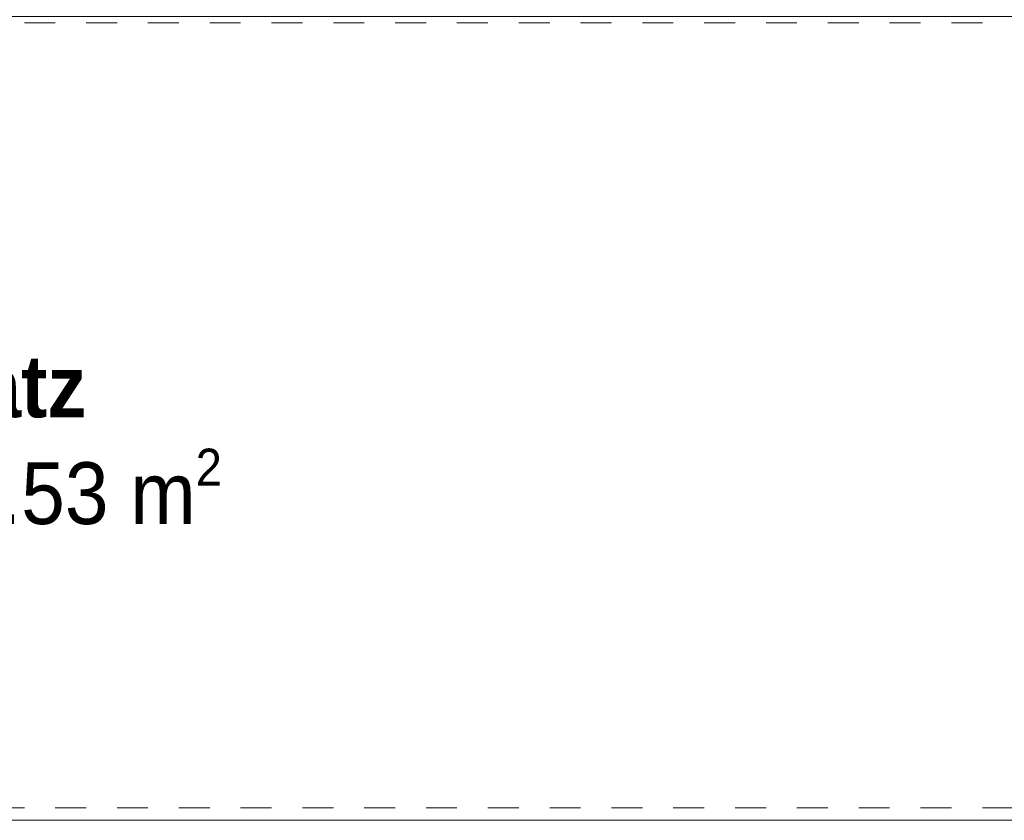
# Model space of a CAD drawing. Header units: metres. Extents: x -7.1 to 26.5, y -14.7 to 18.1.
# Tile 63 of 145: x 11.9 to 15.1, y -6.7 to -4.1. Entities that reach past the tile are written whole.
import ezdxf

# ---------------------------------------------------------------- set-up
doc = ezdxf.new("R2010")
doc.units = ezdxf.units.M
doc.linetypes.add('AUSGEZOGEN', pattern=[0])
doc.linetypes.add('STRICHLINIE_S4', pattern=[0.0055, 0.0035, -0.001, 0, -0.001])
for name, color, linetype in [('XR$1$030 Bodenaufbauten', 7, 'AUSGEZOGEN'), ('XR$1$080 Raumdefinitionen Kontur', 7, 'AUSGEZOGEN'), ('XR$2$080 Raumdefinitionen Text_1', 7, 'AUSGEZOGEN'), ('XR$3$035 Decken', 7, 'AUSGEZOGEN')]:
    doc.layers.add(name, color=color, linetype=linetype)
doc.styles.add('ARIAL', font='arial.ttf')

msp = doc.modelspace()

# ---------------------------------------------------------------- linework, layer by layer
at = {"layer": 'XR$1$030 Bodenaufbauten', "color": 7, "linetype": 'AUSGEZOGEN', "lineweight": 18, "transparency": 33554687}
msp.add_lwpolyline([(1.9518, -6.6565), (22.9518, -6.6565), (22.9518, -3.8565), (1.9518, -3.8565), (1.9518, -6.6565)], close=True, dxfattribs=at)
at = {"layer": 'XR$1$080 Raumdefinitionen Kontur', "color": 8, "linetype": 'AUSGEZOGEN', "lineweight": 13, "transparency": 33554687}
msp.add_lwpolyline([(9.5418, -6.6565), (15.3618, -6.6565), (15.3618, -4.0565), (9.5418, -4.0565), (9.5418, -6.6565)], close=True, dxfattribs=at)
at = {"layer": 'XR$3$035 Decken', "color": 7, "linetype": 'AUSGEZOGEN', "lineweight": 18, "transparency": 33554687}
for points in [[(10.0118, 11.0035), (1.9918, 11.0535), (1.9918, -3.9165), (1.9918, -6.6565), (22.9418, -6.6565), (22.9418, 11.0535), (14.8918, 11.0535), (14.8918, 6.2735), (13.4518, 6.2735), (11.4518, 6.2735), (10.0118, 6.2735), (10.0118, 11.0035)], [(1.9918, -6.6565), (22.9418, -6.6565), (22.9418, -3.7165), (1.9918, -3.7165), (1.9918, -6.6565)]]:
    msp.add_lwpolyline(points, close=True, dxfattribs=at)
at = {"layer": 'XR$3$035 Decken', "color": 8, "linetype": 'STRICHLINIE_S4', "lineweight": 18, "transparency": 33554687}
msp.add_lwpolyline([(2.0518, -6.6165), (22.8518, -6.6165), (22.8518, -4.0765), (2.0518, -4.0765), (2.0518, -6.6165)], close=True, dxfattribs=at)

# ---------------------------------------------------------------- texts
at = {"layer": 'XR$2$080 Raumdefinitionen Text_1', "color": 7, "linetype": 'AUSGEZOGEN', "transparency": 33554687, "insert": (11.123, -4.8517), "char_height": 0.2, "width": 1.558162, "attachment_point": 1, "line_spacing_factor": 0.903614, "style": 'ARIAL'}
msp.add_mtext('\\A1;{\\fArial|i0|b1;\\H0.200000;\\W0.909091;\\C7;E.13}\\P{\\fArial|i0|b1;\\H0.200000;\\W0.909091;\\C7;Sitzplatz}\\P{\\fArial|i0|b0;\\H0.200000;\\W0.909091;\\C7;BF: 15.53 m\\fArial|i0|b0;\\H0.600000x;\\S2^ ;}\\P', dxfattribs=at)

doc.saveas('drawing.dxf')
